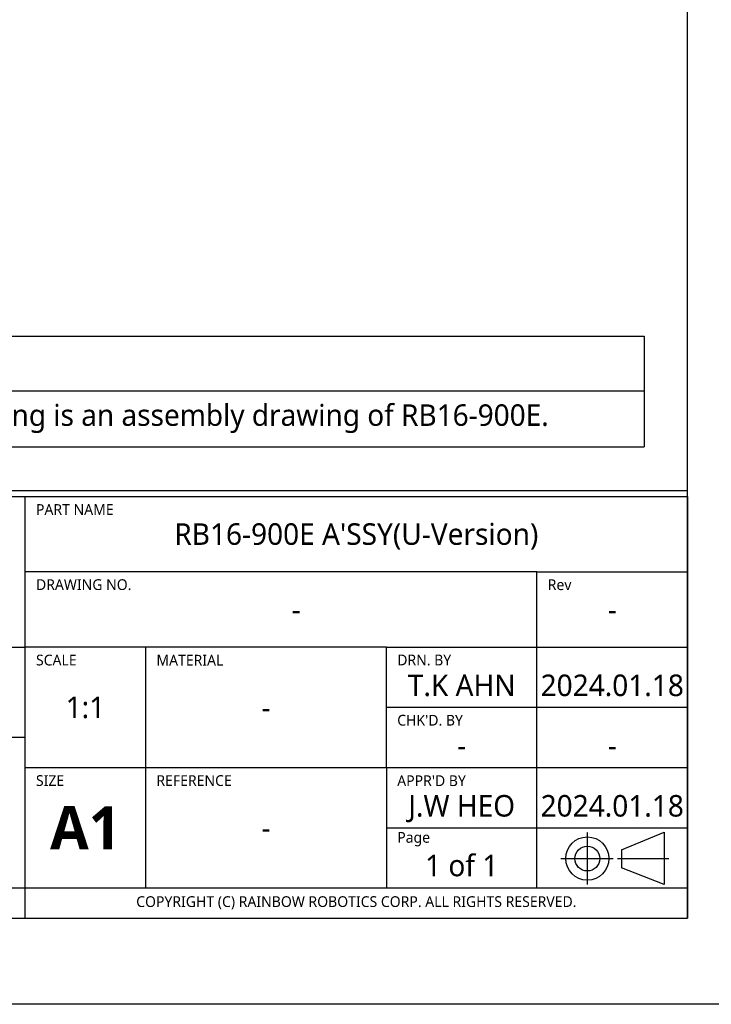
# Model space of a CAD drawing. Header units: millimetres. Extents: x 0 to 4378, y 0 to 2376.
# Tile 129 of 212: x 2662 to 3306, y 0 to 916. Entities that reach past the tile are written whole.
import ezdxf
from ezdxf.enums import TextEntityAlignment as Align

# ---------------------------------------------------------------- set-up
doc = ezdxf.new("R2010")
doc.units = ezdxf.units.MM
doc.header["$LTSCALE"] = 0.2
doc.linetypes.add('CENTER2', pattern=[1.125, 0.75, -0.125, 0.125, -0.125])
for name, color, linetype in [('02_Center Line', 1, 'CENTER2'), ('05_Section Line', 3, 'Continuous'), ('09_Table Line', 2, 'Continuous'), ('10_Drawing Template', 2, 'Continuous')]:
    doc.layers.add(name, color=color, linetype=linetype)
doc.styles.add('Rainbow-2.5 Style', font='malgunsl.ttf')
doc.styles.add('Rainbow-5.0 Style', font='malgunsl.ttf')

# ---------------------------------------------------------------- blocks, each defined once
blk = doc.blocks.new('A$C869fea471123')
at = {"linetype": 'Continuous'}
for p, q in [((805.64, 35.92), (815.53, 40.02)), ((815.53, 40.02), (815.53, 27.85)), ((805.64, 35.92), (805.64, 31.73)), ((815.53, 27.85), (805.64, 31.73))]:
    blk.add_line(p, q, dxfattribs=at)
blk.add_lwpolyline([(0, 594), (841, 594), (841, 0), (0, 0)], close=True)
for radius in [5.03, 2.89]:
    blk.add_circle((797.66, 33.9), radius, dxfattribs=at)
at = {"layer": '02_Center Line'}
for p, q in [((797.66, 27.87), (797.66, 40.04)), ((791.52, 33.9), (803.69, 33.9)), ((804.66, 33.9), (816.62, 33.9))]:
    blk.add_line(p, q, dxfattribs=at)
at = {"layer": '05_Section Line', "linetype": 'Continuous'}
blk.add_line((609.32, 119.54), (820.98, 119.54), dxfattribs=at)
blk.add_lwpolyline([(820.98, 20.02), (820.98, 574.68), (20.02, 574.68), (20.02, 20.02)], close=True, dxfattribs=at)
at = {"layer": '09_Table Line'}
for p, q in [((610.73, 118.14), (666.79, 118.14)), ((666.79, 20.02), (666.79, 118.14)), ((666.79, 118.14), (820.98, 118.14)), ((820.98, 118.14), (820.98, 20.02)), ((785.93, 100.62), (666.79, 100.62)), ((785.93, 100.62), (820.98, 100.62)), ((785.93, 83.1), (785.93, 100.62)), ((610.73, 83.1), (666.79, 83.1)), ((750.89, 83.1), (666.79, 83.1)), ((694.83, 83.1), (694.83, 27.03)), ((750.89, 83.1), (785.93, 83.1)), ((750.89, 69.08), (750.89, 83.1)), ((785.93, 69.08), (785.93, 83.1)), ((785.93, 83.1), (820.98, 83.1)), ((750.89, 69.08), (785.93, 69.08)), ((750.89, 55.07), (750.89, 69.08)), ((785.93, 55.07), (785.93, 69.08)), ((785.93, 69.08), (820.98, 69.08)), ((666.79, 62.07), (610.73, 62.07)), ((666.79, 55.07), (820.98, 55.07)), ((750.89, 55.07), (750.89, 41.05)), ((785.93, 41.05), (785.93, 55.07)), ((750.89, 41.05), (750.89, 27.03)), ((750.89, 41.05), (785.93, 41.05)), ((785.93, 27.03), (785.93, 41.05)), ((785.93, 41.05), (820.98, 41.05)), ((666.79, 27.03), (610.73, 27.03)), ((820.98, 27.03), (666.79, 27.03)), ((610.73, 20.02), (666.79, 20.02)), ((666.79, 20.02), (820.98, 20.02))]:
    blk.add_line(p, q, dxfattribs=at)
at = {"insert": (680.81, 41.05), "char_height": 10.0119, "width": 28.0333, "attachment_point": 5, "style": 'Rainbow-5.0 Style'}
blk.add_mtext('{\\fMalgun Gothic|b1|i0|c129|p50;A1}', dxfattribs=at)
at = {"linetype": 'Continuous', "insert": (743.88, 23.61), "char_height": 2.503, "width": 154.1833, "attachment_point": 5, "style": 'Rainbow-5.0 Style'}
blk.add_mtext('COPYRIGHT (C) RAINBOW ROBOTICS CORP. ALL RIGHTS RESERVED.', dxfattribs=at)
at = {"linetype": 'Continuous', "style": 'Rainbow-5.0 Style'}
for tag, p in [('PART_NAME', (743.88, 109.38)), ('DRAWING_NO', (729.87, 91.86)), ('REV', (803.46, 91.86)), ('제도', (768.41, 74.2)), ('DATE_1', (803.46, 74.2)), ('SCALE', (680.81, 69.08)), ('MATERIAL', (722.86, 69.08)), ('검도', (768.41, 60.18)), ('DATE_2', (803.46, 60.18)), ('승인', (768.41, 46.17)), ('DATE_3', (803.46, 46.17)), ('REFERENCE', (722.86, 41.05)), ('PAGE', (768.41, 32.29))]:
    blk.add_attdef(tag, text='', height=5.01, dxfattribs=at).set_placement(p, align=Align.MIDDLE_CENTER)
at = {"layer": '10_Drawing Template', "linetype": 'Continuous', "char_height": 2.503, "attachment_point": 7, "style": 'Rainbow-5.0 Style'}
for s, insert in [('PART NAME', (669.3, 113.84)), ('DRAWING NO.', (669.3, 96.32)), ('Rev', (788.44, 96.32)), ('SCALE', (669.3, 78.79)), ('MATERIAL', (697.33, 78.79)), ('DRN. BY', (753.4, 78.79)), ("CHK'D. BY", (753.4, 64.78)), ('SIZE', (669.3, 50.76)), ('REFERENCE', (697.33, 50.76)), ("APPR'D BY", (753.4, 50.76)), ('Page', (753.4, 36.74))]:
    blk.add_mtext(s, dxfattribs=dict(at, insert=insert))
blk = doc.blocks.new('*T121')
at = {"color": 251, "transparency": 16777216}
for p, q in [((0, 0), (806.16, 0)), ((0, 0), (0, -102.78)), ((806.16, 0), (806.16, -102.78)), ((0, -50.64), (806.16, -50.64)), ((0, -50.69), (806.16, -50.69)), ((80, -50.69), (80, -102.78)), ((0, -102.78), (806.16, -102.78))]:
    blk.add_line(p, q, dxfattribs=at)
at = {"transparency": 16777216, "char_height": 20, "style": 'Rainbow-2.5 Style'}
for s, insert, width, attachment_point in [('{\\fMalgun Gothic|b1|i0|c129|p50;NOTE}', (12, -25.33), 782.1613, 4), ('1)', (68, -62.67), 56, 3), ('This drawing is an assembly drawing of RB16-900E.', (92, -76.73), 702.1613, 4)]:
    blk.add_mtext(s, dxfattribs=dict(at, insert=insert, width=width, attachment_point=attachment_point))

msp = doc.modelspace()

# ---------------------------------------------------------------- block references
at = {"xscale": 4, "yscale": 4, "zscale": 4}
msp.add_blockref('A$C869fea471123', (0, 0), dxfattribs=at).add_auto_attribs({'승인': 'J.W HEO', '검도': '-', '제도': 'T.K AHN', 'REV': '-', 'PART_NAME': "RB16-900E A'SSY(U-Version)", 'DRAWING_NO': '-', 'SCALE': '1:1', 'MATERIAL': '-', 'REFERENCE': '-', 'PAGE': '1 of 1', 'DATE_1': '2024.01.18', 'DATE_2': '-', 'DATE_3': '2024.01.18'})
msp.add_blockref('*T121', (2437.298, 621.579))

doc.saveas('drawing.dxf')
